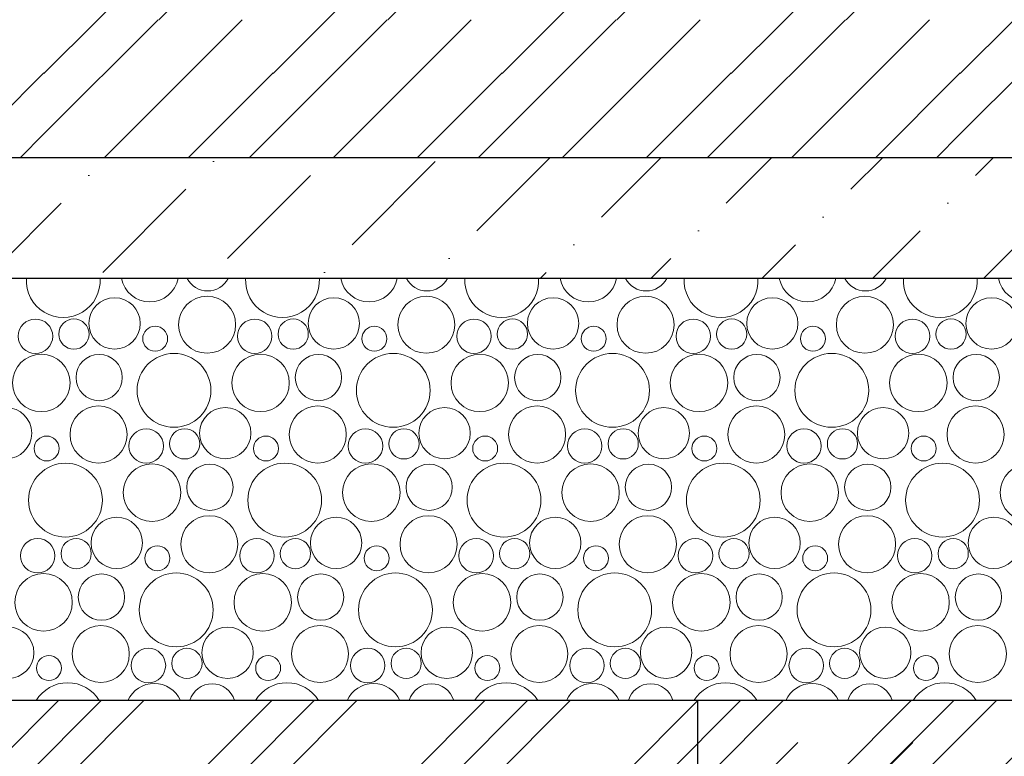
# Model space of a CAD drawing. Header units: millimetres. Extents: x -543656 to -529918, y -2500 to 6290.
# Tile 16 of 58: x -536206 to -535390, y -516 to 95. Entities that reach past the tile are written whole.
import ezdxf

# ---------------------------------------------------------------- set-up
doc = ezdxf.new("R2010")
doc.units = ezdxf.units.MM
doc.header["$MEASUREMENT"] = 0
for name, color, linetype in [('2 - KÓTA NS.2D', 7, 'Continuous'), ('3 - TERÉN NEZPEVNĚNÝ.3D', 7, 'Continuous'), ('3 - ZÁKLADOVÉ DESKY.3D', 7, 'Continuous'), ('Konstrukce – Dělicí čáry vrstev', 7, 'Continuous'), ('Výplně – Řezové', 7, 'Continuous')]:
    doc.layers.add(name, color=color, linetype=linetype)
doc.styles.add('GENEROVANÝ_STYL_1', font='Arial.ttf')
doc.dimstyles.new('GENEROVANÝ_STYL__1', dxfattribs={"dimtxt": 100, "dimasz": 85.5, "dimexe": 0.18, "dimexo": 450, "dimgap": 0, "dimtad": 1, "dimdec": 0, "dimzin": 0, "dimdsep": 46, "dimtxsty": 'GENEROVANÝ_STYL_1', "dimblk": 'ARROWHEAD_6', "dimblk1": 'ARROWHEAD_6', "dimblk2": 'ARROWHEAD_6', "dimcen": 0.09, "dimclrd": 256, "dimclre": 256, "dimclrt": 256, "dimazin": 0, "dimtfac": 1, "dimtdec": 4, "dimtmove": 0, "dimatfit": 3, "dimfxl": 1, "dimtolj": 1, "dimtzin": 0, "dimarcsym": 0})

# ---------------------------------------------------------------- blocks, each defined once
blk = doc.blocks.new('Řez_2', base_point=(-1697940.48, 0))
at = {"layer": 'Výplně – Řezové', "linetype": 'Continuous', "lineweight": 0, "true_color": 0x000000}
h = blk.add_hatch(dxfattribs=at)
h.set_pattern_fill('TERÉN___PŮVODNÍ', color=18, style=0, pattern_type=2)
h.set_pattern_definition([(45, (-1697940.48, 0), (-88.388348, 88.388348), []), (45, (-1697958.16, 17.68), (-88.388348, 88.388348), []), (45, (-1697975.84, 35.36), (-88.388348, 88.388348), [])])
h.paths.add_polyline_path([(-540544.22, -400), (-542997.71, -400), (-542997.71, -2500), (-531139.61, -2500), (-531139.61, -200), (-532544.22, -200), (-532544.22, -1200), (-533044.22, -1200), (-533044.22, -240), (-534043.03, -240), (-534043.03, -600), (-534643.03, -600), (-534643.03, 0), (-534644.22, 0), (-534644.22, -1060), (-535044.22, -1060), (-535044.22, -469.74), (-539694.22, -469.74), (-539694.22, -1060), (-540544.22, -1060)])
blk = doc.blocks.new('*X92', base_point=(-1697940.48, 0))
at = {"layer": 'Výplně – Řezové', "color": 7, "linetype": 'Continuous', "lineweight": 0}
for centre, radius in [((-536127.72, -157.06), 21.28), ((-536050.98, -158.15), 23.65), ((-535945.87, -157.06), 21.28), ((-535869.13, -158.15), 23.65), ((-535764.01, -157.06), 21.28), ((-535687.27, -158.15), 23.65), ((-535582.16, -157.06), 21.28), ((-535505.42, -158.15), 23.65), ((-535400.3, -157.06), 21.28), ((-536193.32, -167.7), 14.29), ((-536161.41, -165.93), 12.54), ((-536011.47, -167.7), 14.29), ((-535979.55, -165.93), 12.54), ((-535829.61, -167.7), 14.29), ((-535797.7, -165.93), 12.54), ((-535647.76, -167.7), 14.29), ((-535615.85, -165.93), 12.54), ((-535465.91, -167.7), 14.29), ((-535433.99, -165.93), 12.54), ((-536094.03, -169.77), 10.34), ((-535912.18, -169.77), 10.34), ((-535730.33, -169.77), 10.34), ((-535548.47, -169.77), 10.34), ((-536188.49, -206.37), 23.85), ((-536140.47, -201.96), 19.18), ((-536078.42, -212.6), 30.61), ((-536006.64, -206.37), 23.85), ((-535958.62, -201.96), 19.18), ((-535896.56, -212.6), 30.61), ((-535824.78, -206.37), 23.85), ((-535776.76, -201.96), 19.18), ((-535714.71, -212.6), 30.61), ((-535642.93, -206.37), 23.85), ((-535594.91, -201.96), 19.18), ((-535532.86, -212.6), 30.61), ((-535461.07, -206.37), 23.85), ((-535413.06, -201.96), 19.18), ((-536217.72, -248.06), 21.28), ((-536140.98, -249.15), 23.65), ((-536035.87, -248.06), 21.28), ((-535959.13, -249.15), 23.65), ((-535854.01, -248.06), 21.28), ((-535777.27, -249.15), 23.65), ((-535672.16, -248.06), 21.28), ((-535595.42, -249.15), 23.65), ((-535490.3, -248.06), 21.28), ((-535413.57, -249.15), 23.65), ((-536101.47, -258.7), 14.29), ((-536069.55, -256.93), 12.54), ((-535919.61, -258.7), 14.29), ((-535887.7, -256.93), 12.54), ((-535737.76, -258.7), 14.29), ((-535705.85, -256.93), 12.54), ((-535555.91, -258.7), 14.29), ((-535523.99, -256.93), 12.54), ((-536184.03, -260.77), 10.34), ((-536002.18, -260.77), 10.34), ((-535820.33, -260.77), 10.34), ((-535638.47, -260.77), 10.34), ((-535456.62, -260.77), 10.34), ((-536168.42, -303.6), 30.61), ((-536096.64, -297.37), 23.85), ((-536048.62, -292.96), 19.18), ((-535986.56, -303.6), 30.61), ((-535914.78, -297.37), 23.85), ((-535866.76, -292.96), 19.18), ((-535804.71, -303.6), 30.61), ((-535732.93, -297.37), 23.85), ((-535684.91, -292.96), 19.18), ((-535622.86, -303.6), 30.61), ((-535551.07, -297.37), 23.85), ((-535503.06, -292.96), 19.18), ((-535441, -303.6), 30.61), ((-535369.22, -297.37), 23.85), ((-536125.87, -339.06), 21.28), ((-536049.13, -340.14), 23.65), ((-535944.01, -339.06), 21.28), ((-535867.27, -340.14), 23.65), ((-535762.16, -339.06), 21.28), ((-535685.42, -340.14), 23.65), ((-535580.3, -339.06), 21.28), ((-535503.57, -340.14), 23.65), ((-535398.45, -339.06), 21.28), ((-536191.47, -349.7), 14.29), ((-536159.55, -347.93), 12.54), ((-536092.18, -351.77), 10.34), ((-536009.61, -349.7), 14.29), ((-535977.7, -347.93), 12.54), ((-535910.33, -351.77), 10.34), ((-535827.76, -349.7), 14.29), ((-535795.85, -347.93), 12.54), ((-535728.47, -351.77), 10.34), ((-535645.91, -349.7), 14.29), ((-535613.99, -347.93), 12.54), ((-535546.62, -351.77), 10.34), ((-535464.05, -349.7), 14.29), ((-535432.14, -347.93), 12.54), ((-536186.64, -388.37), 23.85), ((-536138.62, -383.96), 19.18), ((-536076.56, -394.6), 30.61), ((-536004.78, -388.37), 23.85), ((-535956.76, -383.96), 19.18), ((-535894.71, -394.6), 30.61), ((-535822.93, -388.37), 23.85), ((-535774.91, -383.96), 19.18), ((-535712.86, -394.6), 30.61), ((-535641.07, -388.37), 23.85), ((-535593.06, -383.96), 19.18), ((-535531, -394.6), 30.61), ((-535459.22, -388.37), 23.85), ((-535411.2, -383.96), 19.18), ((-536139.13, -431.14), 23.65), ((-535957.27, -431.14), 23.65), ((-535775.42, -431.14), 23.65), ((-535593.57, -431.14), 23.65), ((-535411.71, -431.14), 23.65), ((-536215.87, -430.06), 21.28), ((-536034.01, -430.06), 21.28), ((-535852.16, -430.06), 21.28), ((-535670.3, -430.06), 21.28), ((-535488.45, -430.06), 21.28), ((-536182.18, -442.77), 10.34), ((-536099.61, -440.7), 14.29), ((-536067.7, -438.92), 12.54), ((-536000.33, -442.77), 10.34), ((-535917.76, -440.7), 14.29), ((-535885.85, -438.92), 12.54), ((-535818.47, -442.77), 10.34), ((-535735.91, -440.7), 14.29), ((-535703.99, -438.92), 12.54), ((-535636.62, -442.77), 10.34), ((-535554.05, -440.7), 14.29), ((-535522.14, -438.92), 12.54), ((-535454.76, -442.77), 10.34)]:
    blk.add_circle(centre, radius, dxfattribs=at)
for centre, radius, start, end in [((-536170.27, -121.6), 30.61, 176.51564, 3.48436), ((-536098.49, -115.38), 23.85, 190.55311, 349.44689), ((-536050.47, -110.97), 19.18, 207.23914, 332.76086), ((-535988.42, -121.6), 30.61, 176.51564, 3.48436), ((-535916.64, -115.38), 23.85, 190.55311, 349.44689), ((-535868.62, -110.97), 19.18, 207.23914, 332.76086), ((-535806.56, -121.6), 30.61, 176.51564, 3.48436), ((-535734.78, -115.38), 23.85, 190.55311, 349.44689), ((-535686.76, -110.97), 19.18, 207.23914, 332.76086), ((-535624.71, -121.6), 30.61, 176.51564, 3.48436), ((-535552.93, -115.38), 23.85, 190.55311, 349.44689), ((-535504.91, -110.97), 19.18, 207.23914, 332.76086), ((-535442.86, -121.6), 30.61, 176.51564, 3.48436), ((-535371.07, -115.38), 23.85, 190.55311, 349.44689), ((-536166.56, -485.6), 30.61, 31.1948, 148.8052), ((-536094.78, -479.37), 23.85, 23.79487, 156.20513), ((-536046.76, -474.96), 19.18, 15.77816, 164.22184), ((-535984.71, -485.6), 30.61, 31.1948, 148.8052), ((-535912.93, -479.37), 23.85, 23.79487, 156.20513), ((-535864.91, -474.96), 19.18, 15.77816, 164.22184), ((-535802.86, -485.6), 30.61, 31.1948, 148.8052), ((-535731.07, -479.37), 23.85, 23.79487, 156.20513), ((-535683.06, -474.96), 19.18, 15.77816, 164.22184), ((-535621, -485.6), 30.61, 31.1948, 148.8052), ((-535549.22, -479.37), 23.85, 23.79487, 156.20513), ((-535501.2, -474.96), 19.18, 15.77816, 164.22184), ((-535439.15, -485.6), 30.61, 31.1948, 148.8052)]:
    blk.add_arc(centre, radius, start, end, dxfattribs=at)
blk = doc.blocks.new('*X93', base_point=(-1697940.48, 0))
at = {"layer": 'Výplně – Řezové', "color": 7, "linetype": 'Continuous', "lineweight": 0}
for p, q in [((-536141.59, 94.73), (-535996.29, 240.03)), ((-535951.59, 94.73), (-535806.29, 240.03)), ((-535761.59, 94.73), (-535616.29, 240.03)), ((-535571.59, 94.73), (-535426.29, 240.03)), ((-536090.99, 94.73), (-535996.29, 189.43)), ((-535900.99, 94.73), (-535806.29, 189.43)), ((-535710.99, 94.73), (-535616.29, 189.43)), ((-535520.99, 94.73), (-535426.29, 189.43)), ((-536186.29, 50.03), (-536141.59, 94.73)), ((-536186.29, 0.03), (-536091.59, 94.73)), ((-536136.37, -19.74), (-536021.89, 94.73)), ((-535996.29, 50.03), (-535951.59, 94.73)), ((-535996.29, 0.03), (-535901.59, 94.73)), ((-535946.37, -19.74), (-535831.89, 94.73)), ((-535806.29, 50.03), (-535761.59, 94.73)), ((-535806.29, 0.03), (-535711.59, 94.73)), ((-535756.37, -19.74), (-535641.89, 94.73)), ((-535616.29, 50.03), (-535571.59, 94.73)), ((-535616.29, 0.03), (-535521.59, 94.73)), ((-535566.37, -19.74), (-535451.89, 94.73)), ((-535426.29, 50.03), (-535381.59, 94.73)), ((-535426.29, 0.03), (-535331.59, 94.73)), ((-536256.67, -19.74), (-536186.29, 50.63)), ((-536066.67, -19.74), (-535996.29, 50.63)), ((-535876.67, -19.74), (-535806.29, 50.63)), ((-535686.67, -19.74), (-535616.29, 50.63)), ((-535496.67, -19.74), (-535426.29, 50.63)), ((-536206.07, -19.74), (-536186.29, 0.03)), ((-536016.07, -19.74), (-535996.29, 0.03)), ((-535826.07, -19.74), (-535806.29, 0.03)), ((-535636.07, -19.74), (-535616.29, 0.03)), ((-535446.07, -19.74), (-535426.29, 0.03))]:
    blk.add_line(p, q, dxfattribs=at)
blk = doc.blocks.new('Řez_60', base_point=(-1697940.48, 0))
at = {"layer": 'Výplně – Řezové', "linetype": 'Continuous', "lineweight": 0, "true_color": 0x000000}
h = blk.add_hatch(dxfattribs=at)
h.set_pattern_fill('BETON_PROSTÝ__16_20', color=18, style=0, pattern_type=2)
h.set_pattern_definition([(45, (-1697940.48, 0), (-91.923878, 91.923878), [97.499996, -32.499999, 0, -32.499999]), (45, (-1697929, 103.41), (-91.923878, 91.923878), [97.499996, -32.499999, 0, -32.499999])])
h.paths.add_polyline_path([(-539694.22, -119.74), (-535044.22, -119.74), (-535044.22, -19.74), (-539694.22, -19.74)])
at = {"layer": 'Konstrukce – Dělicí čáry vrstev', "color": 7, "linetype": 'Continuous', "lineweight": 30}
for p, q in [((-535044.22, -19.74), (-539694.22, -19.74)), ((-535044.22, -119.74), (-539694.22, -119.74)), ((-535044.22, -469.74), (-539694.22, -469.74))]:
    blk.add_line(p, q, dxfattribs=at)
at = {"layer": '3 - ZÁKLADOVÉ DESKY.3D', "lineweight": 0}
for name in ['*X93', '*X92']:
    blk.add_blockref(name, (-1697940.48, 0), dxfattribs=at)
blk = doc.blocks.new('*X180', base_point=(-1697940.48, 0))
at = {"layer": 'Výplně – Řezové', "color": 7, "linetype": 'Continuous', "lineweight": 0}
for p, q in [((-535578.68, -522.3), (-535561, -504.62)), ((-535483.38, -522.3), (-535465.7, -504.62)), ((-535388.08, -522.3), (-535370.4, -504.62)), ((-535292.78, -522.3), (-535275.1, -504.62)), ((-535197.48, -522.3), (-535179.8, -504.62)), ((-535102.18, -522.3), (-535084.5, -504.62)), ((-535596.36, -539.98), (-535578.68, -522.3)), ((-535501.06, -539.98), (-535483.38, -522.3)), ((-535405.76, -539.98), (-535388.08, -522.3)), ((-535310.46, -539.98), (-535292.78, -522.3)), ((-535215.16, -539.98), (-535197.48, -522.3)), ((-535119.86, -539.98), (-535102.18, -522.3)), ((-535596.36, -618.9), (-535631.71, -583.54)), ((-535501.06, -618.9), (-535536.41, -583.54)), ((-535405.76, -618.9), (-535441.11, -583.54)), ((-535310.46, -618.9), (-535345.81, -583.54)), ((-535232.83, -601.22), (-535250.51, -583.54)), ((-535119.86, -618.9), (-535155.21, -583.54)), ((-535044.22, -599.23), (-535059.91, -583.54)), ((-535215.16, -618.9), (-535232.83, -601.22)), ((-535596.36, -697.81), (-535561, -662.46)), ((-535501.06, -697.81), (-535465.7, -662.46)), ((-535405.76, -697.81), (-535370.4, -662.46)), ((-535310.46, -697.81), (-535275.1, -662.46)), ((-535215.16, -697.81), (-535179.8, -662.46)), ((-535119.86, -697.81), (-535084.5, -662.46)), ((-535596.36, -776.73), (-535631.71, -741.37)), ((-535501.06, -776.73), (-535536.41, -741.37)), ((-535405.76, -776.73), (-535441.11, -741.37)), ((-535310.46, -776.73), (-535345.81, -741.37)), ((-535232.83, -759.05), (-535250.51, -741.37)), ((-535119.86, -776.73), (-535155.21, -741.37)), ((-535044.22, -757.07), (-535059.91, -741.37)), ((-535215.16, -776.73), (-535232.83, -759.05)), ((-535596.36, -855.65), (-535561, -820.29)), ((-535501.06, -855.65), (-535465.7, -820.29)), ((-535405.76, -855.65), (-535370.4, -820.29)), ((-535310.46, -855.65), (-535275.1, -820.29)), ((-535215.16, -855.65), (-535179.8, -820.29)), ((-535119.86, -855.65), (-535084.5, -820.29)), ((-535596.36, -934.56), (-535631.71, -899.21)), ((-535501.06, -934.56), (-535536.41, -899.21)), ((-535405.76, -934.56), (-535441.11, -899.21)), ((-535310.46, -934.56), (-535345.81, -899.21)), ((-535232.83, -916.89), (-535250.51, -899.21)), ((-535119.86, -934.56), (-535155.21, -899.21)), ((-535044.22, -914.9), (-535059.91, -899.21)), ((-535215.16, -934.56), (-535232.83, -916.89)), ((-535578.68, -995.8), (-535561, -978.12)), ((-535483.38, -995.8), (-535465.7, -978.12)), ((-535388.08, -995.8), (-535370.4, -978.12)), ((-535292.78, -995.8), (-535275.1, -978.12)), ((-535197.48, -995.8), (-535179.8, -978.12)), ((-535102.18, -995.8), (-535084.5, -978.12)), ((-535596.36, -1013.48), (-535578.68, -995.8)), ((-535501.06, -1013.48), (-535483.38, -995.8)), ((-535405.76, -1013.48), (-535388.08, -995.8)), ((-535310.46, -1013.48), (-535292.78, -995.8)), ((-535215.16, -1013.48), (-535197.48, -995.8)), ((-535119.86, -1013.48), (-535102.18, -995.8)), ((-535628.75, -1060), (-535631.71, -1057.04)), ((-535533.45, -1060), (-535536.41, -1057.04)), ((-535438.15, -1060), (-535441.11, -1057.04)), ((-535342.85, -1060), (-535345.81, -1057.04)), ((-535247.55, -1060), (-535250.51, -1057.04)), ((-535152.25, -1060), (-535155.21, -1057.04)), ((-535056.95, -1060), (-535059.91, -1057.04))]:
    blk.add_line(p, q, dxfattribs=at)
blk = doc.blocks.new('výplň_5', base_point=(-1697940.48, 0))
at = {"layer": 'Výplně – Řezové', "color": 7, "linetype": 'Continuous', "lineweight": 30, "flags": 128}
blk.add_lwpolyline([(-535644.22, -1060), (-535044.22, -1060), (-535044.22, -469.74), (-535644.22, -469.74)], close=True, dxfattribs=at)
at = {"layer": 'Výplně – Řezové', "color": 7, "linetype": 'Continuous', "lineweight": 0}
blk.add_blockref('*X180', (-1697940.48, 0), dxfattribs=at)
blk = doc.blocks.new('*D192', base_point=(-1697940.48, 0))
at = {"layer": '2 - KÓTA NS.2D', "color": 96, "linetype": 'Continuous', "lineweight": 0, "true_color": 0x007d00}
for p, q in [((-536754.45, -1060), (-536754.45, -469.74)), ((-536304.45, -1060), (-536838.83, -1060)), ((-536754.45, -1160), (-536754.45, -1060)), ((-536304.45, -1160), (-536838.83, -1160)), ((-536754.45, -1227.5), (-536754.45, -1160))]:
    blk.add_line(p, q, dxfattribs=at)
at = {"layer": '2 - KÓTA NS.2D', "color": 96, "linetype": 'Continuous', "lineweight": 15, "true_color": 0x007d00}
for p, q in [((-536799.45, -1015), (-536709.45, -1105)), ((-536799.45, -1115), (-536709.45, -1205))]:
    blk.add_line(p, q, dxfattribs=at)
at = {"layer": '2 - KÓTA NS.2D', "color": 96, "lineweight": 0, "true_color": 0x007d00, "insert": (-536774.45, -1433.82), "char_height": 100, "attachment_point": 7, "rotation": 90, "style": 'GENEROVANÝ_STYL_1'}
blk.add_mtext('\\A1;{\\pql;\\fArial|b0|i0|c0|p0;\\W1.000000;100}', dxfattribs=at)
blk = doc.blocks.new('ARROWHEAD_6')
at = {"color": 0, "linetype": 'Continuous', "lineweight": 0}
for p, q in [((-0.5, -0.5), (0.5, 0.5)), ((0, 0), (-1, 0))]:
    blk.add_line(p, q, dxfattribs=at)
blk = doc.blocks.new('*D193', base_point=(-1697940.48, 0))
at = {"layer": '2 - KÓTA NS.2D', "color": 96, "linetype": 'Continuous', "lineweight": 15, "true_color": 0x007d00}
for p, q in [((-536799.45, -424.74), (-536709.45, -514.74)), ((-536799.45, -1015), (-536709.45, -1105))]:
    blk.add_line(p, q, dxfattribs=at)
at = {"layer": '2 - KÓTA NS.2D', "color": 96, "linetype": 'Continuous', "lineweight": 0, "true_color": 0x007d00}
blk.add_line((-536754.45, -1060), (-536754.45, -469.74), dxfattribs=at)
at = {"layer": '2 - KÓTA NS.2D', "color": 96, "lineweight": 0, "true_color": 0x007d00, "insert": (-536774.45, -879.28), "char_height": 100, "attachment_point": 7, "rotation": 90, "style": 'GENEROVANÝ_STYL_1'}
blk.add_mtext('\\A1;{\\pql;\\fArial|b0|i0|c0|p0;\\W1.000000;590}', dxfattribs=at)
blk = doc.blocks.new('*D194', base_point=(-1697940.48, 0))
at = {"layer": '2 - KÓTA NS.2D', "color": 96, "linetype": 'Continuous', "lineweight": 15, "true_color": 0x007d00}
for p, q in [((-536799.45, -74.74), (-536709.45, -164.74)), ((-536799.45, -424.74), (-536709.45, -514.74))]:
    blk.add_line(p, q, dxfattribs=at)
at = {"layer": '2 - KÓTA NS.2D', "color": 96, "linetype": 'Continuous', "lineweight": 0, "true_color": 0x007d00}
for p, q in [((-536754.45, -469.74), (-536754.45, -119.74)), ((-536304.45, -469.74), (-536838.83, -469.74)), ((-536754.45, -1060), (-536754.45, -469.74))]:
    blk.add_line(p, q, dxfattribs=at)
at = {"layer": '2 - KÓTA NS.2D', "color": 96, "lineweight": 0, "true_color": 0x007d00, "char_height": 100, "attachment_point": 7, "rotation": 90, "style": 'GENEROVANÝ_STYL_1'}
for s, insert in [('\\A1;{\\pql;\\fArial|b0|i0|c0|p0;\\W1.000000;100}', (-536889.45, -298.56)), ('\\A1;{\\pql;\\fArial|b0|i0|c0|p0;\\W1.000000;350}', (-536774.45, -409.15))]:
    blk.add_mtext(s, dxfattribs=dict(at, insert=insert))
blk = doc.blocks.new('*D195', base_point=(-1697940.48, 0))
at = {"layer": '2 - KÓTA NS.2D', "color": 96, "linetype": 'Continuous', "lineweight": 0, "true_color": 0x007d00}
for p, q in [((-536754.45, -19.74), (-536754.45, 239.96)), ((-536304.45, -19.74), (-536838.83, -19.74)), ((-536754.45, -119.74), (-536754.45, -19.74)), ((-536304.45, -119.74), (-536838.83, -119.74)), ((-536754.45, -469.74), (-536754.45, -119.74))]:
    blk.add_line(p, q, dxfattribs=at)
at = {"layer": '2 - KÓTA NS.2D', "color": 96, "linetype": 'Continuous', "lineweight": 15, "true_color": 0x007d00}
for p, q in [((-536799.45, 25.26), (-536709.45, -64.74)), ((-536799.45, -74.74), (-536709.45, -164.74))]:
    blk.add_line(p, q, dxfattribs=at)
blk = doc.blocks.new('*D196', base_point=(-1697940.48, 0))
at = {"layer": '2 - KÓTA NS.2D', "color": 96, "linetype": 'Continuous', "lineweight": 0, "true_color": 0x007d00}
for p, q in [((-536754.45, 239.96), (-536754.45, 300)), ((-536304.45, 239.96), (-536838.83, 239.96)), ((-536754.45, -19.74), (-536754.45, 239.96))]:
    blk.add_line(p, q, dxfattribs=at)
at = {"layer": '2 - KÓTA NS.2D', "color": 96, "linetype": 'Continuous', "lineweight": 15, "true_color": 0x007d00}
for p, q in [((-536799.45, 284.96), (-536709.45, 194.96)), ((-536799.45, 25.26), (-536709.45, -64.74))]:
    blk.add_line(p, q, dxfattribs=at)
at = {"layer": '2 - KÓTA NS.2D', "color": 96, "lineweight": 0, "true_color": 0x007d00, "char_height": 100, "attachment_point": 7, "rotation": 90, "style": 'GENEROVANÝ_STYL_1'}
for s, insert in [('\\A1;{\\pql;\\fArial|b0|i0|c0|p0;\\W1.000000;260}', (-536889.45, 30.26)), ('\\A1;{\\pql;\\fArial|b0|i0|c0|p0;\\W1.000000;60}', (-536774.45, 42.41))]:
    blk.add_mtext(s, dxfattribs=dict(at, insert=insert))

msp = doc.modelspace()

# ---------------------------------------------------------------- block references
at = {"layer": '3 - TERÉN NEZPEVNĚNÝ.3D', "lineweight": 0}
msp.add_blockref('Řez_2', (-1697940.48, 0), dxfattribs=at)
at = {"layer": '3 - ZÁKLADOVÉ DESKY.3D', "lineweight": 0}
msp.add_blockref('Řez_60', (-1697940.48, 0), dxfattribs=at)
at = {"layer": 'Výplně – Řezové', "color": 7, "linetype": 'Continuous', "lineweight": 0}
msp.add_blockref('výplň_5', (-1697940.48, 0), dxfattribs=at)

# ---------------------------------------------------------------- dimensions: what is measured, and where the dimension line sits
at = {"layer": '2 - KÓTA NS.2D', "color": 96, "linetype": 'Continuous', "lineweight": 0, "true_color": 0x007d00}
for base, p1, p2, picture, middle in [((-536754.45, 239.96), (-535044.22, -19.74), (-536593.99, 239.96), '*D196', (-536939.45, 148)), ((-536754.45, -19.74), (-535044.22, -119.74), (-535044.22, -19.74), '*D195', (-536939.45, -180.82)), ((-536754.45, -119.74), (-535644.22, -469.74), (-535044.22, -119.74), '*D194', (-536824.45, -291.41)), ((-536754.45, -469.74), (-535644.22, -1060), (-535644.22, -469.74), '*D193', (-536824.45, -761.54)), ((-536754.45, -1060), (-535644.22, -1160), (-535644.22, -1060), '*D192', (-536824.45, -1316.08))]:
    dim = msp.add_linear_dim(base=base, p1=p1, p2=p2, angle=90, dimstyle='GENEROVANÝ_STYL__1', dxfattribs=at)
    dim.commit()
    dim.dimension.update_dxf_attribs({"geometry": picture, "text_midpoint": middle, "dimtype": 160, "text_rotation": 90})

doc.saveas('drawing.dxf')
